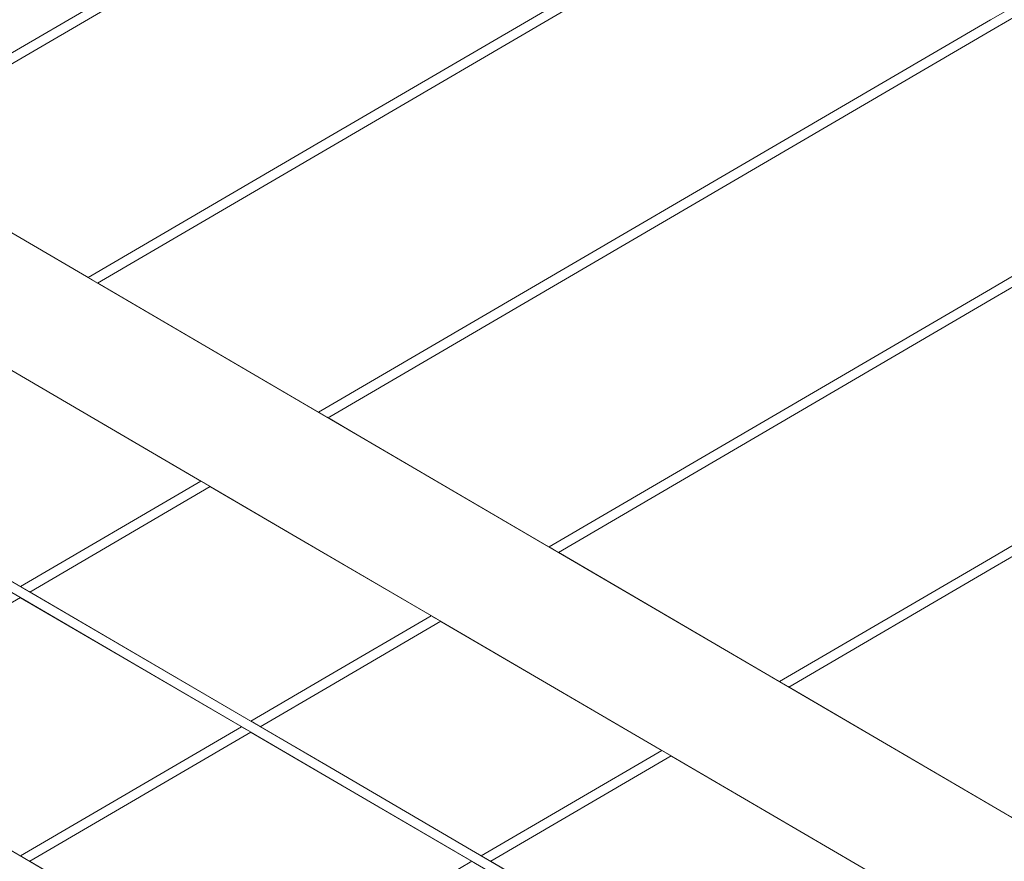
# Model space of a CAD drawing. Header units: millimetres. Extents: x -126680 to -83680, y 18016 to 39016.
# Tile 50 of 121: x -110118 to -109704, y 28091 to 28445. Entities that reach past the tile are written whole.
import ezdxf

# ---------------------------------------------------------------- set-up
doc = ezdxf.new("R2010")
doc.units = ezdxf.units.MM
doc.header["$MEASUREMENT"] = 0
doc.linetypes.add('Wipeout_Contour', pattern=[1000, 0, -1000])
doc.layers.add('Nowe_Konstrukcja - Schody', color=7, linetype='Continuous')
doc.layers.add('Nowe_Konstrukcja - Ściany zew', color=7, linetype='Continuous')
doc.layers.add('Nowe_Konstrukcja - Schody_Nr_pióra__101', color=250, linetype='Continuous', lineweight=13, true_color=0x333333)

msp = doc.modelspace()

# ---------------------------------------------------------------- wipeouts: each hides what was drawn before it
at = {"color": 254, "linetype": 'Wipeout_Contour', "lineweight": 0, "ltscale": 452358.171008}
msp.add_wipeout([(-109428.98, 27921.37), (-109424.15, 27929.63), (-109704.15, 28093.27), (-109708.98, 28085.01)], dxfattribs=at).dxf.layer = 'Nowe_Konstrukcja - Schody'
at = {"color": 254, "linetype": 'Wipeout_Contour', "lineweight": 0, "ltscale": 454774.947975}
msp.add_wipeout([(-110135.18, 28305.13), (-110211.09, 28260.77), (-110118.09, 28206.42), (-110042.18, 28250.78)], dxfattribs=at).dxf.layer = 'Nowe_Konstrukcja - Ściany zew'
at = {"color": 254, "linetype": 'Wipeout_Contour', "lineweight": 0, "ltscale": 454634.337627}
msp.add_wipeout([(-110118.09, 28201.78), (-110211.09, 28147.43), (-110118.09, 28093.08), (-110025.09, 28147.43)], dxfattribs=at).dxf.layer = 'Nowe_Konstrukcja - Ściany zew'

# ---------------------------------------------------------------- next in the draw order: wipeouts: each hides what was drawn before it
at = {"color": 254, "linetype": 'Wipeout_Contour', "lineweight": 0, "ltscale": 453427.640115}
msp.add_wipeout([(-110085.63, 28334.09), (-109992.63, 28279.74), (-109393.98, 28629.6), (-109393.98, 28738.3)], dxfattribs=at).dxf.layer = 'Nowe_Konstrukcja - Ściany zew'
at = {"color": 254, "linetype": 'Wipeout_Contour', "lineweight": 0, "ltscale": 454342.949603}
msp.add_wipeout([(-110038.22, 28248.46), (-110114.13, 28204.1), (-110021.13, 28149.75), (-109945.22, 28194.11)], dxfattribs=at).dxf.layer = 'Nowe_Konstrukcja - Ściany zew'
at = {"color": 254, "linetype": 'Wipeout_Contour', "lineweight": 0, "ltscale": 454202.450832}
msp.add_wipeout([(-110021.13, 28145.12), (-110114.13, 28090.77), (-110021.13, 28036.42), (-109928.13, 28090.77)], dxfattribs=at).dxf.layer = 'Nowe_Konstrukcja - Ściany zew'

# ---------------------------------------------------------------- next in the draw order: wipeouts: each hides what was drawn before it
at = {"color": 254, "linetype": 'Wipeout_Contour', "lineweight": 0, "ltscale": 454421.506944}
msp.add_wipeout([(-110024.51, 28147.1), (-110117.51, 28092.74), (-110116.11, 28091.93), (-110023.11, 28146.28)], dxfattribs=at).dxf.layer = 'Nowe_Konstrukcja - Schody'
at = {"color": 254, "linetype": 'Wipeout_Contour', "lineweight": 0, "ltscale": 453154.23532}
msp.add_wipeout([(-109988.67, 28277.42), (-109895.67, 28223.07), (-109393.98, 28516.27), (-109393.98, 28624.97)], dxfattribs=at).dxf.layer = 'Nowe_Konstrukcja - Ściany zew'
at = {"color": 254, "linetype": 'Wipeout_Contour', "lineweight": 0, "ltscale": 453910.984678}
msp.add_wipeout([(-109941.25, 28191.8), (-110017.16, 28147.43), (-109924.17, 28093.08), (-109848.25, 28137.45)], dxfattribs=at).dxf.layer = 'Nowe_Konstrukcja - Ściany zew'

# ---------------------------------------------------------------- next in the draw order: wipeouts: each hides what was drawn before it
at = {"color": 254, "linetype": 'Wipeout_Contour', "lineweight": 0, "ltscale": 454415.264847}
msp.add_wipeout([(-110023.11, 28146.28), (-110116.11, 28091.93), (-110114.71, 28091.11), (-110021.71, 28145.46)], dxfattribs=at).dxf.layer = 'Nowe_Konstrukcja - Schody'
at = {"color": 254, "linetype": 'Wipeout_Contour', "lineweight": 0, "ltscale": 452881.066757}
msp.add_wipeout([(-109393.98, 28511.63), (-109891.71, 28220.75), (-109798.71, 28166.4), (-109393.98, 28402.93)], dxfattribs=at).dxf.layer = 'Nowe_Konstrukcja - Ściany zew'
at = {"color": 254, "linetype": 'Wipeout_Contour', "lineweight": 0, "ltscale": 453479.052908}
msp.add_wipeout([(-109920.2, 28090.77), (-109827.2, 28036.42), (-109751.29, 28080.78), (-109844.29, 28135.13)], dxfattribs=at).dxf.layer = 'Nowe_Konstrukcja - Ściany zew'

# ---------------------------------------------------------------- next in the draw order: wipeouts: each hides what was drawn before it
at = {"color": 254, "linetype": 'Wipeout_Contour', "lineweight": 0, "ltscale": 454410.851032}
msp.add_wipeout([(-110021.71, 28145.46), (-110114.71, 28091.11), (-110114.13, 28090.77), (-110021.13, 28145.12)], dxfattribs=at).dxf.layer = 'Nowe_Konstrukcja - Schody'
at = {"color": 254, "linetype": 'Wipeout_Contour', "lineweight": 0, "ltscale": 452608.139829}
msp.add_wipeout([(-109393.98, 28398.3), (-109794.74, 28164.09), (-109701.74, 28109.74), (-109393.98, 28289.6)], dxfattribs=at).dxf.layer = 'Nowe_Konstrukcja - Ściany zew'

# ---------------------------------------------------------------- next in the draw order: wipeouts: each hides what was drawn before it
at = {"color": 254, "linetype": 'Wipeout_Contour', "lineweight": 0, "ltscale": 453637.167892}
msp.add_wipeout([(-109721.59, 28063.43), (-109720.63, 28065.07), (-110000.63, 28228.71), (-110001.59, 28227.06)], dxfattribs=at).dxf.layer = 'Nowe_Konstrukcja - Schody'
at = {"color": 254, "linetype": 'Wipeout_Contour', "lineweight": 0, "ltscale": 454425.92075}
msp.add_wipeout([(-110118.09, 28093.08), (-110117.51, 28092.74), (-110024.51, 28147.1), (-110025.09, 28147.43)], dxfattribs=at).dxf.layer = 'Nowe_Konstrukcja - Schody'

# ---------------------------------------------------------------- next in the draw order: wipeouts: each hides what was drawn before it
at = {"color": 254, "linetype": 'Wipeout_Contour', "lineweight": 0, "ltscale": 453633.148132}
msp.add_wipeout([(-109720.63, 28065.07), (-109717.9, 28069.75), (-109997.9, 28233.38), (-110000.63, 28228.71)], dxfattribs=at).dxf.layer = 'Nowe_Konstrukcja - Schody'
at = {"color": 254, "linetype": 'Wipeout_Contour', "lineweight": 0, "ltscale": 454842.753915}
msp.add_wipeout([(-110211.67, 28147.77), (-110211.09, 28147.43), (-110118.09, 28201.78), (-110118.67, 28202.12)], dxfattribs=at).dxf.layer = 'Nowe_Konstrukcja - Schody'

# ---------------------------------------------------------------- next in the draw order: wipeouts: each hides what was drawn before it
at = {"color": 254, "linetype": 'Wipeout_Contour', "lineweight": 0, "ltscale": 454885.885019}
msp.add_wipeout([(-110001.59, 28227.06), (-110000.63, 28228.71), (-110281.14, 28392.64), (-110282.14, 28391.02)], dxfattribs=at).dxf.layer = 'Nowe_Konstrukcja - Schody'
at = {"color": 254, "linetype": 'Wipeout_Contour', "lineweight": 0, "ltscale": 453625.721666}
msp.add_wipeout([(-109717.9, 28069.75), (-109713.81, 28076.75), (-109993.81, 28240.39), (-109997.9, 28233.38)], dxfattribs=at).dxf.layer = 'Nowe_Konstrukcja - Schody'

# ---------------------------------------------------------------- next in the draw order: wipeouts: each hides what was drawn before it
at = {"color": 254, "linetype": 'Wipeout_Contour', "lineweight": 0, "ltscale": 454881.698113}
msp.add_wipeout([(-110000.63, 28228.71), (-109997.9, 28233.38), (-110278.29, 28397.25), (-110281.14, 28392.64)], dxfattribs=at).dxf.layer = 'Nowe_Konstrukcja - Schody'
at = {"color": 254, "linetype": 'Wipeout_Contour', "lineweight": 0, "ltscale": 453616.020667}
msp.add_wipeout([(-109713.81, 28076.75), (-109708.98, 28085.01), (-109988.98, 28248.65), (-109993.81, 28240.39)], dxfattribs=at).dxf.layer = 'Nowe_Konstrukcja - Schody'

# ---------------------------------------------------------------- next in the draw order: wipeouts: each hides what was drawn before it
at = {"color": 254, "linetype": 'Wipeout_Contour', "lineweight": 0, "ltscale": 454873.962431}
msp.add_wipeout([(-109997.9, 28233.38), (-109993.81, 28240.39), (-110274.02, 28404.15), (-110278.29, 28397.25)], dxfattribs=at).dxf.layer = 'Nowe_Konstrukcja - Schody'
at = {"color": 254, "linetype": 'Wipeout_Contour', "lineweight": 0, "ltscale": 453605.523115}
msp.add_wipeout([(-109984.15, 28256.91), (-109988.98, 28248.65), (-109708.98, 28085.01), (-109704.15, 28093.27)], dxfattribs=at).dxf.layer = 'Nowe_Konstrukcja - Schody'

# ---------------------------------------------------------------- next in the draw order: wipeouts: each hides what was drawn before it
at = {"color": 254, "linetype": 'Wipeout_Contour', "lineweight": 0, "ltscale": 454863.857212}
msp.add_wipeout([(-109993.81, 28240.39), (-109988.98, 28248.65), (-110268.98, 28412.28), (-110274.02, 28404.15)], dxfattribs=at).dxf.layer = 'Nowe_Konstrukcja - Schody'
at = {"color": 254, "linetype": 'Wipeout_Contour', "lineweight": 0, "ltscale": 453595.827229}
msp.add_wipeout([(-109980.06, 28263.91), (-109984.15, 28256.91), (-109704.15, 28093.27), (-109700.06, 28100.27)], dxfattribs=at).dxf.layer = 'Nowe_Konstrukcja - Schody'
at = {"color": 254, "linetype": 'Wipeout_Contour', "lineweight": 0, "ltscale": 454204.882879}
msp.add_wipeout([(-109989.69, 28167.44), (-110020.55, 28149.41), (-110019.15, 28148.59), (-109988.98, 28166.22)], dxfattribs=at).dxf.layer = 'Nowe_Konstrukcja - Schody'
at = {"color": 254, "linetype": 'Wipeout_Contour', "lineweight": 0, "ltscale": 453942.925825}
msp.add_wipeout([(-109989.99, 28054.62), (-109989.69, 28054.11), (-109927.55, 28090.43), (-109928.13, 28090.77)], dxfattribs=at).dxf.layer = 'Nowe_Konstrukcja - Schody'

# ---------------------------------------------------------------- next in the draw order: wipeouts: each hides what was drawn before it
at = {"color": 254, "linetype": 'Wipeout_Contour', "lineweight": 0, "ltscale": 454852.921981}
msp.add_wipeout([(-109988.98, 28248.65), (-109984.15, 28256.91), (-110263.94, 28420.42), (-110268.98, 28412.28)], dxfattribs=at).dxf.layer = 'Nowe_Konstrukcja - Schody'
at = {"color": 254, "linetype": 'Wipeout_Contour', "lineweight": 0, "ltscale": 453588.407918}
msp.add_wipeout([(-109977.33, 28268.59), (-109980.06, 28263.91), (-109700.06, 28100.27), (-109697.33, 28104.95)], dxfattribs=at).dxf.layer = 'Nowe_Konstrukcja - Schody'
at = {"color": 254, "linetype": 'Wipeout_Contour', "lineweight": 0, "ltscale": 454199.773537}
msp.add_wipeout([(-110019.15, 28148.59), (-110017.75, 28147.77), (-109988.27, 28165), (-109988.98, 28166.22)], dxfattribs=at).dxf.layer = 'Nowe_Konstrukcja - Schody'

# ---------------------------------------------------------------- next in the draw order: wipeouts: each hides what was drawn before it
at = {"color": 254, "linetype": 'Wipeout_Contour', "lineweight": 0, "ltscale": 454842.821527}
msp.add_wipeout([(-109984.15, 28256.91), (-109980.06, 28263.91), (-110259.67, 28427.32), (-110263.94, 28420.42)], dxfattribs=at).dxf.layer = 'Nowe_Konstrukcja - Schody'
at = {"color": 254, "linetype": 'Wipeout_Contour', "lineweight": 0, "ltscale": 453584.393187}
msp.add_wipeout([(-109976.37, 28270.23), (-109977.33, 28268.59), (-109697.33, 28104.95), (-109696.37, 28106.59)], dxfattribs=at).dxf.layer = 'Nowe_Konstrukcja - Schody'
at = {"color": 254, "linetype": 'Wipeout_Contour', "lineweight": 0, "ltscale": 454562.062338}
msp.add_wipeout([(-110117.51, 28206.08), (-110116.11, 28205.26), (-110040.2, 28249.62), (-110041.6, 28250.44)], dxfattribs=at).dxf.layer = 'Nowe_Konstrukcja - Schody'
at = {"color": 254, "linetype": 'Wipeout_Contour', "lineweight": 0, "ltscale": 454196.151192}
msp.add_wipeout([(-110017.75, 28147.77), (-110017.16, 28147.43), (-109987.97, 28164.5), (-109988.27, 28165)], dxfattribs=at).dxf.layer = 'Nowe_Konstrukcja - Schody'

# ---------------------------------------------------------------- next in the draw order: wipeouts: each hides what was drawn before it
at = {"color": 254, "linetype": 'Wipeout_Contour', "lineweight": 0, "ltscale": 454835.092456}
msp.add_wipeout([(-109980.06, 28263.91), (-109977.33, 28268.59), (-110256.82, 28431.93), (-110259.67, 28427.32)], dxfattribs=at).dxf.layer = 'Nowe_Konstrukcja - Schody'
at = {"color": 254, "linetype": 'Wipeout_Contour', "lineweight": 0, "ltscale": 454555.818643}
msp.add_wipeout([(-110040.2, 28249.62), (-110116.11, 28205.26), (-110114.71, 28204.44), (-110038.8, 28248.8)], dxfattribs=at).dxf.layer = 'Nowe_Konstrukcja - Schody'
at = {"color": 254, "linetype": 'Wipeout_Contour', "lineweight": 0, "ltscale": 453264.800134}
msp.add_wipeout([(-109798.13, 28166.06), (-109796.73, 28165.25), (-109708.98, 28216.52), (-109709.69, 28217.75)], dxfattribs=at).dxf.layer = 'Nowe_Konstrukcja - Schody'
at = {"color": 254, "linetype": 'Wipeout_Contour', "lineweight": 0, "ltscale": 454208.486703}
msp.add_wipeout([(-110021.13, 28149.75), (-110020.55, 28149.41), (-109989.69, 28167.44), (-109989.99, 28167.95)], dxfattribs=at).dxf.layer = 'Nowe_Konstrukcja - Schody'
at = {"color": 254, "linetype": 'Wipeout_Contour', "lineweight": 0, "ltscale": 453698.131728}
msp.add_wipeout([(-109847.67, 28137.11), (-109923.59, 28092.74), (-109922.18, 28091.93), (-109846.27, 28136.29)], dxfattribs=at).dxf.layer = 'Nowe_Konstrukcja - Schody'

# ---------------------------------------------------------------- next in the draw order: wipeouts: each hides what was drawn before it
at = {"color": 254, "linetype": 'Wipeout_Contour', "lineweight": 0, "ltscale": 454830.909896}
msp.add_wipeout([(-109977.33, 28268.59), (-109976.37, 28270.23), (-110255.82, 28433.55), (-110256.82, 28431.93)], dxfattribs=at).dxf.layer = 'Nowe_Konstrukcja - Schody'
at = {"color": 254, "linetype": 'Wipeout_Contour', "lineweight": 0, "ltscale": 454551.40368}
msp.add_wipeout([(-110038.8, 28248.8), (-110114.71, 28204.44), (-110114.13, 28204.1), (-110038.22, 28248.46)], dxfattribs=at).dxf.layer = 'Nowe_Konstrukcja - Schody'
at = {"color": 254, "linetype": 'Wipeout_Contour', "lineweight": 0, "ltscale": 453259.687877}
msp.add_wipeout([(-109708.98, 28216.52), (-109796.73, 28165.25), (-109795.32, 28164.43), (-109708.27, 28215.3)], dxfattribs=at).dxf.layer = 'Nowe_Konstrukcja - Schody'
at = {"color": 254, "linetype": 'Wipeout_Contour', "lineweight": 0, "ltscale": 454079.798554}
msp.add_wipeout([(-109944.64, 28193.78), (-109989.69, 28167.44), (-109988.98, 28166.22), (-109943.24, 28192.96)], dxfattribs=at).dxf.layer = 'Nowe_Konstrukcja - Schody'
at = {"color": 254, "linetype": 'Wipeout_Contour', "lineweight": 0, "ltscale": 453691.889036}
msp.add_wipeout([(-109846.27, 28136.29), (-109922.18, 28091.93), (-109920.78, 28091.11), (-109844.87, 28135.47)], dxfattribs=at).dxf.layer = 'Nowe_Konstrukcja - Schody'

# ---------------------------------------------------------------- next in the draw order: wipeouts: each hides what was drawn before it
at = {"color": 254, "linetype": 'Wipeout_Contour', "lineweight": 0, "ltscale": 454270.759053}
msp.add_wipeout([(-109992.05, 28279.4), (-109990.65, 28278.58), (-109988.98, 28279.56), (-109989.69, 28280.78)], dxfattribs=at).dxf.layer = 'Nowe_Konstrukcja - Schody'
at = {"color": 254, "linetype": 'Wipeout_Contour', "lineweight": 0, "ltscale": 454566.477296}
msp.add_wipeout([(-110042.18, 28250.78), (-110118.09, 28206.42), (-110117.51, 28206.08), (-110041.6, 28250.44)], dxfattribs=at).dxf.layer = 'Nowe_Konstrukcja - Schody'
at = {"color": 254, "linetype": 'Wipeout_Contour', "lineweight": 0, "ltscale": 453256.069649}
msp.add_wipeout([(-109708.27, 28215.3), (-109795.32, 28164.43), (-109794.74, 28164.09), (-109707.97, 28214.8)], dxfattribs=at).dxf.layer = 'Nowe_Konstrukcja - Schody'
at = {"color": 254, "linetype": 'Wipeout_Contour', "lineweight": 0, "ltscale": 454074.68856}
msp.add_wipeout([(-109943.24, 28192.96), (-109988.98, 28166.22), (-109988.27, 28165), (-109941.83, 28192.14)], dxfattribs=at).dxf.layer = 'Nowe_Konstrukcja - Schody'
at = {"color": 254, "linetype": 'Wipeout_Contour', "lineweight": 0, "ltscale": 453687.474766}
msp.add_wipeout([(-109920.78, 28091.11), (-109920.2, 28090.77), (-109844.29, 28135.13), (-109844.87, 28135.47)], dxfattribs=at).dxf.layer = 'Nowe_Konstrukcja - Schody'

# ---------------------------------------------------------------- next in the draw order: wipeouts: each hides what was drawn before it
at = {"color": 254, "linetype": 'Wipeout_Contour', "lineweight": 0, "ltscale": 454265.698724}
msp.add_wipeout([(-109988.98, 28279.56), (-109990.65, 28278.58), (-109989.25, 28277.76), (-109988.27, 28278.33)], dxfattribs=at).dxf.layer = 'Nowe_Konstrukcja - Schody'
at = {"color": 254, "linetype": 'Wipeout_Contour', "lineweight": 0, "ltscale": 453268.411855}
msp.add_wipeout([(-109798.71, 28166.4), (-109798.13, 28166.06), (-109709.69, 28217.75), (-109709.99, 28218.25)], dxfattribs=at).dxf.layer = 'Nowe_Konstrukcja - Schody'
at = {"color": 254, "linetype": 'Wipeout_Contour', "lineweight": 0, "ltscale": 454071.081321}
msp.add_wipeout([(-109988.27, 28165), (-109987.97, 28164.5), (-109941.25, 28191.8), (-109941.83, 28192.14)], dxfattribs=at).dxf.layer = 'Nowe_Konstrukcja - Schody'
at = {"color": 254, "linetype": 'Wipeout_Contour', "lineweight": 0, "ltscale": 453702.546014}
msp.add_wipeout([(-109924.17, 28093.08), (-109923.59, 28092.74), (-109847.67, 28137.11), (-109848.25, 28137.45)], dxfattribs=at).dxf.layer = 'Nowe_Konstrukcja - Schody'

# ---------------------------------------------------------------- next in the draw order: wipeouts: each hides what was drawn before it
at = {"color": 254, "linetype": 'Wipeout_Contour', "lineweight": 0, "ltscale": 452659.404226}
msp.add_wipeout([(-109429.69, 28381.38), (-109709.69, 28217.75), (-109708.98, 28216.52), (-109428.98, 28380.16)], dxfattribs=at).dxf.layer = 'Nowe_Konstrukcja - Schody'
at = {"color": 254, "linetype": 'Wipeout_Contour', "lineweight": 0, "ltscale": 454262.030353}
msp.add_wipeout([(-109989.25, 28277.76), (-109988.67, 28277.42), (-109987.97, 28277.83), (-109988.27, 28278.33)], dxfattribs=at).dxf.layer = 'Nowe_Konstrukcja - Schody'
at = {"color": 254, "linetype": 'Wipeout_Contour', "lineweight": 0, "ltscale": 454083.418181}
msp.add_wipeout([(-109945.22, 28194.11), (-109989.99, 28167.95), (-109989.69, 28167.44), (-109944.64, 28193.78)], dxfattribs=at).dxf.layer = 'Nowe_Konstrukcja - Schody'

# ---------------------------------------------------------------- next in the draw order: wipeouts: each hides what was drawn before it
at = {"color": 254, "linetype": 'Wipeout_Contour', "lineweight": 0, "ltscale": 452655.41932}
msp.add_wipeout([(-109708.98, 28216.52), (-109708.27, 28215.3), (-109428.27, 28378.94), (-109428.98, 28380.16)], dxfattribs=at).dxf.layer = 'Nowe_Konstrukcja - Schody'
at = {"color": 254, "linetype": 'Wipeout_Contour', "lineweight": 0, "ltscale": 454274.274867}
msp.add_wipeout([(-109992.63, 28279.74), (-109992.05, 28279.4), (-109989.69, 28280.78), (-109989.99, 28281.28)], dxfattribs=at).dxf.layer = 'Nowe_Konstrukcja - Schody'
at = {"color": 254, "linetype": 'Wipeout_Contour', "lineweight": 0, "ltscale": 454628.723862}
msp.add_wipeout([(-109989.99, 28013.59), (-109989.69, 28014.09), (-110269.73, 28177.75), (-110270.03, 28177.25)], dxfattribs=at).dxf.layer = 'Nowe_Konstrukcja - Schody'

# ---------------------------------------------------------------- next in the draw order: wipeouts: each hides what was drawn before it
at = {"color": 254, "linetype": 'Wipeout_Contour', "lineweight": 0, "ltscale": 452652.601588}
msp.add_wipeout([(-109708.27, 28215.3), (-109707.97, 28214.8), (-109427.97, 28378.43), (-109428.27, 28378.94)], dxfattribs=at).dxf.layer = 'Nowe_Konstrukcja - Schody'
at = {"color": 254, "linetype": 'Wipeout_Contour', "lineweight": 0, "ltscale": 454625.946059}
msp.add_wipeout([(-109988.98, 28015.31), (-109988.27, 28016.53), (-110268.24, 28180.15), (-110268.98, 28178.95)], dxfattribs=at).dxf.layer = 'Nowe_Konstrukcja - Schody'

# ---------------------------------------------------------------- next in the draw order: linework, layer by layer
at = {"layer": 'Nowe_Konstrukcja - Schody_Nr_pióra__101', "color": 250, "linetype": 'Continuous', "lineweight": 13, "true_color": 0x333333}
msp.add_line((-109794.74, 28164.09), (-109707.97, 28214.8), dxfattribs=at)

# ---------------------------------------------------------------- next in the draw order: wipeouts: each hides what was drawn before it
at = {"color": 254, "linetype": 'Wipeout_Contour', "lineweight": 0, "ltscale": 452662.221969}
msp.add_wipeout([(-109429.99, 28381.89), (-109709.99, 28218.25), (-109709.69, 28217.75), (-109429.69, 28381.38)], dxfattribs=at).dxf.layer = 'Nowe_Konstrukcja - Schody'
at = {"color": 254, "linetype": 'Wipeout_Contour', "lineweight": 0, "ltscale": 454624.795382}
msp.add_wipeout([(-109988.27, 28016.53), (-109987.97, 28017.04), (-110267.93, 28180.65), (-110268.24, 28180.15)], dxfattribs=at).dxf.layer = 'Nowe_Konstrukcja - Schody'

# ---------------------------------------------------------------- next in the draw order: linework, layer by layer
at = {"layer": 'Nowe_Konstrukcja - Schody_Nr_pióra__101', "color": 250, "linetype": 'Continuous', "lineweight": 13, "true_color": 0x333333}
msp.add_line((-109798.71, 28166.4), (-109709.99, 28218.25), dxfattribs=at)

# ---------------------------------------------------------------- next in the draw order: wipeouts: each hides what was drawn before it
at = {"color": 254, "linetype": 'Wipeout_Contour', "lineweight": 0, "ltscale": 453537.377521}
msp.add_wipeout([(-109709.69, 28331.08), (-109895.09, 28222.73), (-109893.69, 28221.91), (-109708.98, 28329.86)], dxfattribs=at).dxf.layer = 'Nowe_Konstrukcja - Schody'
at = {"color": 254, "linetype": 'Wipeout_Contour', "lineweight": 0, "ltscale": 453493.667778}
msp.add_wipeout([(-109709.99, 27963.28), (-109709.69, 27963.79), (-109989.69, 28127.43), (-109989.99, 28126.92)], dxfattribs=at).dxf.layer = 'Nowe_Konstrukcja - Schody'

# ---------------------------------------------------------------- next in the draw order: wipeouts: each hides what was drawn before it
at = {"color": 254, "linetype": 'Wipeout_Contour', "lineweight": 0, "ltscale": 453532.263036}
msp.add_wipeout([(-109708.98, 28329.86), (-109893.69, 28221.91), (-109892.29, 28221.09), (-109708.27, 28328.64)], dxfattribs=at).dxf.layer = 'Nowe_Konstrukcja - Schody'
at = {"color": 254, "linetype": 'Wipeout_Contour', "lineweight": 0, "ltscale": 453491.009225}
msp.add_wipeout([(-109988.27, 28129.87), (-109988.98, 28128.65), (-109708.98, 27965.01), (-109708.27, 27966.23)], dxfattribs=at).dxf.layer = 'Nowe_Konstrukcja - Schody'

# ---------------------------------------------------------------- next in the draw order: wipeouts: each hides what was drawn before it
at = {"color": 254, "linetype": 'Wipeout_Contour', "lineweight": 0, "ltscale": 453528.644939}
msp.add_wipeout([(-109708.27, 28328.64), (-109892.29, 28221.09), (-109891.71, 28220.75), (-109707.97, 28328.13)], dxfattribs=at).dxf.layer = 'Nowe_Konstrukcja - Schody'
at = {"color": 254, "linetype": 'Wipeout_Contour', "lineweight": 0, "ltscale": 453489.908063}
msp.add_wipeout([(-109987.97, 28130.37), (-109988.27, 28129.87), (-109708.27, 27966.23), (-109707.97, 27966.74)], dxfattribs=at).dxf.layer = 'Nowe_Konstrukcja - Schody'

# ---------------------------------------------------------------- next in the draw order: linework, layer by layer
at = {"layer": 'Nowe_Konstrukcja - Schody_Nr_pióra__101', "color": 250, "linetype": 'Continuous', "lineweight": 13, "true_color": 0x333333}
for p, q in [((-109924.17, 28093.08), (-109848.25, 28137.45)), ((-109920.2, 28090.77), (-109844.29, 28135.13)), ((-109989.99, 28054.62), (-109928.13, 28090.77))]:
    msp.add_line(p, q, dxfattribs=at)

# ---------------------------------------------------------------- next in the draw order: wipeouts: each hides what was drawn before it
at = {"color": 254, "linetype": 'Wipeout_Contour', "lineweight": 0, "ltscale": 453540.992492}
msp.add_wipeout([(-109709.99, 28331.59), (-109895.67, 28223.07), (-109895.09, 28222.73), (-109709.69, 28331.08)], dxfattribs=at).dxf.layer = 'Nowe_Konstrukcja - Schody'

# ---------------------------------------------------------------- next in the draw order: linework, layer by layer
at = {"layer": 'Nowe_Konstrukcja - Schody_Nr_pióra__101', "color": 250, "linetype": 'Continuous', "lineweight": 13, "true_color": 0x333333}
msp.add_line((-109696.37, 28106.59), (-109976.37, 28270.23), dxfattribs=at)

# ---------------------------------------------------------------- next in the draw order: wipeouts: each hides what was drawn before it
at = {"color": 254, "linetype": 'Wipeout_Contour', "lineweight": 0, "ltscale": 452772.981774}
msp.add_wipeout([(-109429.69, 28494.72), (-109709.69, 28331.08), (-109708.98, 28329.86), (-109428.98, 28493.49)], dxfattribs=at).dxf.layer = 'Nowe_Konstrukcja - Schody'

# ---------------------------------------------------------------- next in the draw order: wipeouts: each hides what was drawn before it
at = {"color": 254, "linetype": 'Wipeout_Contour', "lineweight": 0, "ltscale": 452768.992977}
msp.add_wipeout([(-109708.98, 28329.86), (-109708.27, 28328.64), (-109428.27, 28492.27), (-109428.98, 28493.49)], dxfattribs=at).dxf.layer = 'Nowe_Konstrukcja - Schody'

# ---------------------------------------------------------------- next in the draw order: wipeouts: each hides what was drawn before it
at = {"color": 254, "linetype": 'Wipeout_Contour', "lineweight": 0, "ltscale": 452766.172495}
msp.add_wipeout([(-109708.27, 28328.64), (-109707.97, 28328.13), (-109427.97, 28491.77), (-109428.27, 28492.27)], dxfattribs=at).dxf.layer = 'Nowe_Konstrukcja - Schody'

# ---------------------------------------------------------------- next in the draw order: wipeouts: each hides what was drawn before it
at = {"color": 254, "linetype": 'Wipeout_Contour', "lineweight": 0, "ltscale": 452775.802268}
msp.add_wipeout([(-109429.99, 28495.22), (-109709.99, 28331.59), (-109709.69, 28331.08), (-109429.69, 28494.72)], dxfattribs=at).dxf.layer = 'Nowe_Konstrukcja - Schody'

# ---------------------------------------------------------------- next in the draw order: wipeouts: each hides what was drawn before it
at = {"color": 254, "linetype": 'Wipeout_Contour', "lineweight": 0, "ltscale": 453806.868478}
msp.add_wipeout([(-109989.69, 28280.78), (-109988.98, 28279.56), (-109708.98, 28443.19), (-109709.69, 28444.41)], dxfattribs=at).dxf.layer = 'Nowe_Konstrukcja - Schody'

# ---------------------------------------------------------------- next in the draw order: wipeouts: each hides what was drawn before it
at = {"color": 254, "linetype": 'Wipeout_Contour', "lineweight": 0, "ltscale": 453802.883926}
msp.add_wipeout([(-109988.98, 28279.56), (-109988.27, 28278.33), (-109708.27, 28441.97), (-109708.98, 28443.19)], dxfattribs=at).dxf.layer = 'Nowe_Konstrukcja - Schody'

# ---------------------------------------------------------------- next in the draw order: wipeouts: each hides what was drawn before it
at = {"color": 254, "linetype": 'Wipeout_Contour', "lineweight": 0, "ltscale": 453800.066399}
msp.add_wipeout([(-109708.27, 28441.97), (-109988.27, 28278.33), (-109987.97, 28277.83), (-109707.97, 28441.46)], dxfattribs=at).dxf.layer = 'Nowe_Konstrukcja - Schody'

# ---------------------------------------------------------------- next in the draw order: wipeouts: each hides what was drawn before it
at = {"color": 254, "linetype": 'Wipeout_Contour', "lineweight": 0, "ltscale": 453809.68601}
msp.add_wipeout([(-109989.99, 28281.28), (-109989.69, 28280.78), (-109709.69, 28444.41), (-109709.99, 28444.92)], dxfattribs=at).dxf.layer = 'Nowe_Konstrukcja - Schody'

# ---------------------------------------------------------------- next in the draw order: linework, layer by layer
at = {"layer": 'Nowe_Konstrukcja - Schody_Nr_pióra__101', "color": 250, "linetype": 'Continuous', "lineweight": 13, "true_color": 0x333333}
for p, q in [((-109709.99, 28218.25), (-109429.99, 28381.89)), ((-109707.97, 28214.8), (-109427.97, 28378.43)), ((-109895.67, 28223.07), (-109709.99, 28331.59)), ((-109891.71, 28220.75), (-109707.97, 28328.13))]:
    msp.add_line(p, q, dxfattribs=at)

# ---------------------------------------------------------------- next in the draw order: wipeouts: each hides what was drawn before it
at = {"color": 254, "linetype": 'Wipeout_Contour', "lineweight": 0, "ltscale": 452886.984618}
msp.add_wipeout([(-109429.69, 28608.05), (-109709.69, 28444.41), (-109708.98, 28443.19), (-109428.98, 28606.83)], dxfattribs=at).dxf.layer = 'Nowe_Konstrukcja - Schody'
at = {"color": 254, "linetype": 'Wipeout_Contour', "lineweight": 0, "ltscale": 454543.189072}
msp.add_wipeout([(-109989.69, 28394.11), (-110089.02, 28336.06), (-110087.61, 28335.25), (-109988.98, 28392.89)], dxfattribs=at).dxf.layer = 'Nowe_Konstrukcja - Schody'
at = {"color": 254, "linetype": 'Wipeout_Contour', "lineweight": 0, "ltscale": 454740.998241}
msp.add_wipeout([(-109989.99, 28126.92), (-109989.69, 28127.43), (-110269.73, 28291.08), (-110270.03, 28290.58)], dxfattribs=at).dxf.layer = 'Nowe_Konstrukcja - Schody'

# ---------------------------------------------------------------- next in the draw order: wipeouts: each hides what was drawn before it
at = {"color": 254, "linetype": 'Wipeout_Contour', "lineweight": 0, "ltscale": 452882.991937}
msp.add_wipeout([(-109708.98, 28443.19), (-109708.27, 28441.97), (-109428.27, 28605.61), (-109428.98, 28606.83)], dxfattribs=at).dxf.layer = 'Nowe_Konstrukcja - Schody'
at = {"color": 254, "linetype": 'Wipeout_Contour', "lineweight": 0, "ltscale": 454538.074234}
msp.add_wipeout([(-110087.61, 28335.25), (-110086.21, 28334.43), (-109988.27, 28391.67), (-109988.98, 28392.89)], dxfattribs=at).dxf.layer = 'Nowe_Konstrukcja - Schody'
at = {"color": 254, "linetype": 'Wipeout_Contour', "lineweight": 0, "ltscale": 454738.229373}
msp.add_wipeout([(-109988.98, 28128.65), (-109988.27, 28129.87), (-110268.24, 28293.49), (-110268.98, 28292.28)], dxfattribs=at).dxf.layer = 'Nowe_Konstrukcja - Schody'

# ---------------------------------------------------------------- next in the draw order: linework, layer by layer
at = {"layer": 'Nowe_Konstrukcja - Schody_Nr_pióra__101', "color": 250, "linetype": 'Continuous', "lineweight": 13, "true_color": 0x333333}
msp.add_line((-109709.99, 27963.28), (-109989.99, 28126.92), dxfattribs=at)

# ---------------------------------------------------------------- next in the draw order: wipeouts: each hides what was drawn before it
at = {"color": 254, "linetype": 'Wipeout_Contour', "lineweight": 0, "ltscale": 452880.168707}
msp.add_wipeout([(-109708.27, 28441.97), (-109707.97, 28441.46), (-109427.97, 28605.1), (-109428.27, 28605.61)], dxfattribs=at).dxf.layer = 'Nowe_Konstrukcja - Schody'
at = {"color": 254, "linetype": 'Wipeout_Contour', "lineweight": 0, "ltscale": 454534.454593}
msp.add_wipeout([(-110086.21, 28334.43), (-110085.63, 28334.09), (-109987.97, 28391.16), (-109988.27, 28391.67)], dxfattribs=at).dxf.layer = 'Nowe_Konstrukcja - Schody'
at = {"color": 254, "linetype": 'Wipeout_Contour', "lineweight": 0, "ltscale": 454737.082397}
msp.add_wipeout([(-109988.27, 28129.87), (-109987.97, 28130.37), (-110267.93, 28293.98), (-110268.24, 28293.49)], dxfattribs=at).dxf.layer = 'Nowe_Konstrukcja - Schody'

# ---------------------------------------------------------------- next in the draw order: linework, layer by layer
at = {"layer": 'Nowe_Konstrukcja - Schody_Nr_pióra__101', "color": 250, "linetype": 'Continuous', "lineweight": 13, "true_color": 0x333333}
for p, q in [((-109987.97, 28130.37), (-110267.93, 28293.98)), ((-109989.99, 28126.92), (-110270.03, 28290.58)), ((-109992.63, 28279.74), (-109989.99, 28281.28)), ((-109988.67, 28277.42), (-109987.97, 28277.83)), ((-110118.09, 28206.42), (-110042.18, 28250.78)), ((-110114.13, 28204.1), (-110038.22, 28248.46)), ((-109721.59, 28063.43), (-110001.59, 28227.06)), ((-110211.09, 28147.43), (-110118.09, 28201.78)), ((-109989.99, 28167.95), (-109945.22, 28194.11)), ((-109987.97, 28164.5), (-109941.25, 28191.8)), ((-109987.97, 28017.04), (-110267.93, 28180.65)), ((-110021.13, 28149.75), (-109989.99, 28167.95)), ((-110017.16, 28147.43), (-109987.97, 28164.5)), ((-110118.09, 28093.08), (-110025.09, 28147.43)), ((-110114.13, 28090.77), (-110021.13, 28145.12)), ((-109707.97, 27966.74), (-109987.97, 28130.37))]:
    msp.add_line(p, q, dxfattribs=at)

# ---------------------------------------------------------------- next in the draw order: wipeouts: each hides what was drawn before it
at = {"color": 254, "linetype": 'Wipeout_Contour', "lineweight": 0, "ltscale": 452889.807859}
msp.add_wipeout([(-109429.99, 28608.55), (-109709.99, 28444.92), (-109709.69, 28444.41), (-109429.69, 28608.05)], dxfattribs=at).dxf.layer = 'Nowe_Konstrukcja - Schody'
at = {"color": 254, "linetype": 'Wipeout_Contour', "lineweight": 0, "ltscale": 454546.80293}
msp.add_wipeout([(-110089.6, 28336.4), (-110089.02, 28336.06), (-109989.69, 28394.11), (-109989.99, 28394.62)], dxfattribs=at).dxf.layer = 'Nowe_Konstrukcja - Schody'

# ---------------------------------------------------------------- next in the draw order: wipeouts: each hides what was drawn before it
at = {"color": 254, "linetype": 'Wipeout_Contour', "lineweight": 0, "ltscale": 453920.410709}
msp.add_wipeout([(-109989.69, 28394.11), (-109988.98, 28392.89), (-109708.98, 28556.52), (-109709.69, 28557.75)], dxfattribs=at).dxf.layer = 'Nowe_Konstrukcja - Schody'

# ---------------------------------------------------------------- next in the draw order: wipeouts: each hides what was drawn before it
at = {"color": 254, "linetype": 'Wipeout_Contour', "lineweight": 0, "ltscale": 453916.422276}
msp.add_wipeout([(-109988.98, 28392.89), (-109988.27, 28391.67), (-109708.27, 28555.3), (-109708.98, 28556.52)], dxfattribs=at).dxf.layer = 'Nowe_Konstrukcja - Schody'

# ---------------------------------------------------------------- next in the draw order: wipeouts: each hides what was drawn before it
at = {"color": 254, "linetype": 'Wipeout_Contour', "lineweight": 0, "ltscale": 453913.602005}
msp.add_wipeout([(-109708.27, 28555.3), (-109988.27, 28391.67), (-109987.97, 28391.16), (-109707.97, 28554.8)], dxfattribs=at).dxf.layer = 'Nowe_Konstrukcja - Schody'

# ---------------------------------------------------------------- next in the draw order: wipeouts: each hides what was drawn before it
at = {"color": 254, "linetype": 'Wipeout_Contour', "lineweight": 0, "ltscale": 453923.230985}
msp.add_wipeout([(-109989.99, 28394.62), (-109989.69, 28394.11), (-109709.69, 28557.75), (-109709.99, 28558.25)], dxfattribs=at).dxf.layer = 'Nowe_Konstrukcja - Schody'

# ---------------------------------------------------------------- next in the draw order: linework, layer by layer
at = {"layer": 'Nowe_Konstrukcja - Schody_Nr_pióra__101', "color": 250, "linetype": 'Continuous', "lineweight": 13, "true_color": 0x333333}
for p, q in [((-109709.99, 28444.92), (-109429.99, 28608.55)), ((-109707.97, 28441.46), (-109427.97, 28605.1)), ((-109709.99, 28331.59), (-109429.99, 28495.22)), ((-109707.97, 28328.13), (-109427.97, 28491.77))]:
    msp.add_line(p, q, dxfattribs=at)

# ---------------------------------------------------------------- next in the draw order: wipeouts: each hides what was drawn before it
at = {"color": 254, "linetype": 'Wipeout_Contour', "lineweight": 0, "ltscale": 454816.011599}
msp.add_wipeout([(-109989.69, 28507.44), (-110185.98, 28392.73), (-110184.58, 28391.91), (-109988.98, 28506.22)], dxfattribs=at).dxf.layer = 'Nowe_Konstrukcja - Schody'

# ---------------------------------------------------------------- next in the draw order: wipeouts: each hides what was drawn before it
at = {"color": 254, "linetype": 'Wipeout_Contour', "lineweight": 0, "ltscale": 454810.894574}
msp.add_wipeout([(-109988.98, 28506.22), (-110184.58, 28391.91), (-110183.18, 28391.09), (-109988.27, 28505)], dxfattribs=at).dxf.layer = 'Nowe_Konstrukcja - Schody'

# ---------------------------------------------------------------- next in the draw order: wipeouts: each hides what was drawn before it
at = {"color": 254, "linetype": 'Wipeout_Contour', "lineweight": 0, "ltscale": 454807.274821}
msp.add_wipeout([(-109988.27, 28505), (-110183.18, 28391.09), (-110182.6, 28390.75), (-109987.97, 28504.5)], dxfattribs=at).dxf.layer = 'Nowe_Konstrukcja - Schody'

# ---------------------------------------------------------------- next in the draw order: wipeouts: each hides what was drawn before it
at = {"color": 254, "linetype": 'Wipeout_Contour', "lineweight": 0, "ltscale": 454819.62844}
msp.add_wipeout([(-109989.99, 28507.95), (-110186.56, 28393.07), (-110185.98, 28392.73), (-109989.69, 28507.44)], dxfattribs=at).dxf.layer = 'Nowe_Konstrukcja - Schody'

# ---------------------------------------------------------------- next in the draw order: linework, layer by layer
at = {"layer": 'Nowe_Konstrukcja - Schody_Nr_pióra__101', "color": 250, "linetype": 'Continuous', "lineweight": 13, "true_color": 0x333333}
for p, q in [((-109989.99, 28394.62), (-109709.99, 28558.25)), ((-109987.97, 28391.16), (-109707.97, 28554.8)), ((-110186.56, 28393.07), (-109989.99, 28507.95)), ((-110182.6, 28390.75), (-109987.97, 28504.5)), ((-109989.99, 28281.28), (-109709.99, 28444.92)), ((-109987.97, 28277.83), (-109707.97, 28441.46)), ((-109976.37, 28270.23), (-110255.82, 28433.55)), ((-110089.6, 28336.4), (-109989.99, 28394.62)), ((-110001.59, 28227.06), (-110282.14, 28391.02)), ((-110085.63, 28334.09), (-109987.97, 28391.16))]:
    msp.add_line(p, q, dxfattribs=at)

doc.saveas('drawing.dxf')
